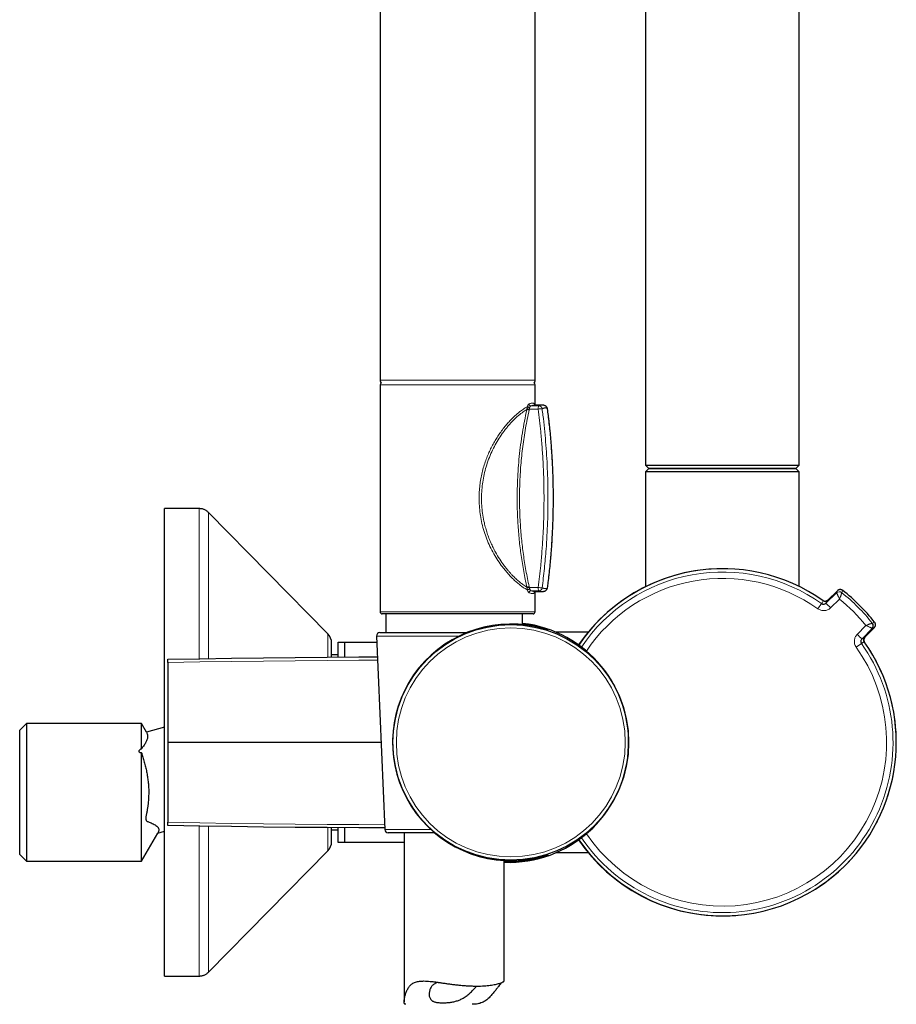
# Model space of a CAD drawing. Header units: millimetres. Extents: x 8 to 2418, y 12 to 2371.
# Tile 30 of 38: x 1575 to 1706, y 962 to 1110. Entities that reach past the tile are written whole.
import ezdxf

# ---------------------------------------------------------------- set-up
doc = ezdxf.new("R2010")
doc.units = ezdxf.units.MM

msp = doc.modelspace()

# ---------------------------------------------------------------- linework, layer by layer
at = {"color": 7, "linetype": 'Continuous', "lineweight": 30}
for p, q in [((1668.85, 1161.86), (1668.85, 1042.86)), ((1691.85, 1042.86), (1691.85, 1155.01)), ((1629.12, 1117.34), (1629.12, 1055.6)), ((1652.32, 1055.6), (1652.32, 1113.1)), ((1629.12, 1054.9), (1629.12, 1020.9)), ((1652.32, 1051.87), (1652.32, 1054.9)), ((1652.22, 1051.87), (1652.21, 1051.87)), ((1653.36, 1051.87), (1652.22, 1051.87)), ((1668.85, 1042.86), (1669.35, 1042.36)), ((1668.85, 1042.86), (1691.85, 1042.86)), ((1691.35, 1042.36), (1691.85, 1042.86)), ((1669.35, 1042.36), (1668.85, 1041.86)), ((1668.85, 1041.86), (1668.85, 1024.68)), ((1673.84, 1041.86), (1668.85, 1041.86)), ((1691.35, 1042.36), (1669.35, 1042.36)), ((1669.35, 1042.36), (1674.13, 1042.36)), ((1691.85, 1041.86), (1673.84, 1041.86)), ((1674.13, 1042.36), (1691.35, 1042.36)), ((1691.85, 1041.86), (1691.35, 1042.36)), ((1691.85, 1024.69), (1691.85, 1041.86)), ((1602.02, 1036.36), (1596.85, 1036.36)), ((1596.85, 1001.36), (1596.85, 1036.36)), ((1621.28, 1017.61), (1603.44, 1035.76)), ((1652.21, 1023.94), (1653.36, 1023.94)), ((1652.32, 1020.9), (1652.32, 1023.94)), ((1697.58, 1024.07), (1696.07, 1022.61)), ((1651.64, 1020.6), (1629.42, 1020.6)), ((1629.96, 1020.6), (1629.96, 1017.8)), ((1650.45, 1018.96), (1650.45, 1020.6)), ((1652.02, 1020.6), (1651.64, 1020.6)), ((1629.08, 1017.8), (1642.2, 1017.8)), ((1660.26, 1017.86), (1655.41, 1017.86)), ((1701.65, 1017.04), (1703.11, 1018.55)), ((1621.85, 1014.11), (1621.85, 1016.21)), ((1622.85, 1014.12), (1622.85, 1016.36)), ((1623.85, 1014.13), (1623.85, 1016.36)), ((1623.85, 1016.36), (1628.62, 1016.36)), ((1628.58, 1017.28), (1629.83, 988.28)), ((1597.35, 1013.31), (1597.35, 1001.34)), ((1622.85, 1014.46), (1621.85, 1014.46)), ((1576.15, 1004.16), (1575.15, 1003.16)), ((1575.15, 984.56), (1575.15, 1003.16)), ((1593.4, 1004.16), (1576.15, 1004.16)), ((1576.15, 1004.16), (1576.15, 983.56)), ((1594.13, 1002.89), (1593.4, 1004.16)), ((1593.4, 1000.39), (1593.4, 1004.16)), ((1596.85, 1003.61), (1594.14, 1002.88)), ((1596.85, 966.36), (1596.85, 1001.36)), ((1597.86, 1001.34), (1597.35, 1001.34)), ((1597.35, 1001.34), (1597.35, 989.38)), ((1629.27, 1001.34), (1597.86, 1001.34)), ((1593.4, 983.56), (1593.4, 999.8)), ((1595.83, 987.76), (1596.85, 988.04)), ((1621.85, 986.51), (1621.85, 988.57)), ((1621.85, 988.26), (1622.85, 988.26)), ((1622.85, 986.36), (1622.85, 988.56)), ((1623.85, 986.36), (1623.85, 988.56)), ((1593.4, 983.56), (1595.82, 987.75)), ((1637.27, 987.8), (1630.33, 987.8)), ((1632.7, 987.8), (1632.7, 962.49)), ((1603.44, 966.96), (1621.28, 985.11)), ((1632.7, 986.36), (1623.85, 986.36)), ((1575.15, 984.56), (1576.15, 983.56)), ((1576.15, 983.56), (1593.4, 983.56)), ((1647.7, 965.61), (1647.7, 983.67)), ((1655.49, 984.86), (1660.26, 984.86)), ((1596.85, 966.36), (1602.02, 966.36))]:
    msp.add_line(p, q, dxfattribs=at)
at = {"color": 252, "linetype": 'Continuous', "lineweight": 0}
for p, q in [((1629.12, 1055.6), (1652.32, 1055.6)), ((1651.93, 1054.9), (1629.12, 1054.9)), ((1652.32, 1054.9), (1651.93, 1054.9)), ((1651.7, 1051.75), (1652.88, 1051.75)), ((1651.45, 1051.25), (1651.43, 1051.13)), ((1652.77, 1051.25), (1651.45, 1051.25)), ((1654.17, 1051.32), (1654.18, 1051.32)), ((1651.43, 1024.67), (1651.45, 1024.56)), ((1651.45, 1024.56), (1652.77, 1024.56)), ((1652.88, 1024.06), (1651.7, 1024.06)), ((1654.18, 1024.49), (1654.17, 1024.49)), ((1695.84, 1022.19), (1697.44, 1023.73)), ((1697.44, 1023.73), (1697.58, 1024.07)), ((1697.44, 1023.73), (1697.44, 1023.73)), ((1698.23, 1023.77), (1698.23, 1023.77)), ((1694.64, 1021.35), (1695.2, 1022.14)), ((1697.9, 1022.8), (1696.56, 1021.5)), ((1629.12, 1020.9), (1651.93, 1020.9)), ((1651.93, 1020.9), (1652.32, 1020.9)), ((1702.8, 1019.19), (1702.8, 1019.19)), ((1621.28, 1014.11), (1621.28, 1017.61)), ((1700.53, 1017.52), (1701.83, 1018.87)), ((1702.77, 1018.4), (1701.22, 1016.8)), ((1703.11, 1018.55), (1702.77, 1018.4)), ((1702.77, 1018.4), (1702.77, 1018.4)), ((1641, 1017.28), (1628.58, 1017.28)), ((1700.39, 1015.61), (1701.17, 1016.16)), ((1621.28, 985.11), (1621.28, 988.58)), ((1629.83, 988.28), (1636.72, 988.28))]:
    msp.add_line(p, q, dxfattribs=at)
at = {"color": 252, "linetype": 'Continuous', "lineweight": 0, "flags": 128}
for points in [[(1698.37, 1024.11), (1698.37, 1024.1), (1698.35, 1024.06), (1698.28, 1023.9), (1698.23, 1023.77)], [(1702.8, 1019.19), (1702.81, 1019.19), (1702.85, 1019.21), (1703.01, 1019.28), (1703.15, 1019.34)], [(1702.8, 1019.19), (1702.86, 1019.1), (1702.9, 1019.01)], [(1628.73, 1013.66), (1625.94, 1013.65), (1621.17, 1013.62), (1616.41, 1013.58), (1611.65, 1013.53), (1606.88, 1013.47), (1602.12, 1013.39), (1597.35, 1013.31)], [(1597.35, 989.38), (1602.12, 989.29), (1606.88, 989.22), (1611.65, 989.15), (1616.41, 989.1), (1621.17, 989.06), (1625.94, 989.03), (1629.8, 989.02)]]:
    msp.add_lwpolyline(points, dxfattribs=at)
at = {"color": 7, "linetype": 'Continuous', "lineweight": 30, "flags": 128}
for points in [[(1597.35, 1013.79), (1602.12, 1013.88), (1606.88, 1013.95), (1611.64, 1014.01), (1616.41, 1014.07), (1621.17, 1014.11), (1625.94, 1014.14), (1628.71, 1014.15)], [(1629.82, 988.53), (1625.94, 988.55), (1621.17, 988.58), (1616.41, 988.62), (1611.64, 988.67), (1606.88, 988.73), (1602.12, 988.81), (1597.35, 988.89)]]:
    msp.add_lwpolyline(points, dxfattribs=at)
at = {"color": 7, "linetype": 'Continuous', "lineweight": 30}
msp.add_circle((1648.68, 1001.34), 17.64, dxfattribs=at)
at = {"color": 252, "linetype": 'Continuous', "lineweight": 0}
msp.add_circle((1648.68, 1001.34), 17.14, dxfattribs=at)
at = {"color": 7, "linetype": 'Continuous', "lineweight": 30}
for centre, radius, start, end in [((1629.62, 1055.6), 0.5, 180, 235.4581), ((1629.42, 1054.9), 0.3, 106.1616, 180), ((1651.82, 1055.6), 0.5, 304.5419, 0), ((1652.02, 1054.9), 0.3, 0, 73.8384), ((1653.68, 1051.25), 0.5, 7.4985, 46.4974), ((1680.35, 1001.36), 26, 88.1769, 145.8993), ((1680.39, 1001.36), 26, 54.6512, 145.9525), ((1653.68, 1024.56), 0.5, 313.5449, 352.5017), ((1680.39, 1001.36), 29, 38.3153, 51.6847), ((1629.42, 1020.9), 0.3, 180, 270), ((1652.02, 1020.9), 0.3, 270, 0), ((1648.69, 1001.35), 17.72, 73.6351, 275.6607), ((1648.36, 1001.34), 17.96, 267.9063, 83.3178), ((1702.33, 1018.82), 0.6, 316.0023, 18.8908), ((1619.85, 1016.21), 2, 0, 44.5042), ((1629.08, 1017.3), 0.5, 90, 182.4813), ((1680.39, 1001.36), 26, 315, 35.3488), ((1630.33, 988.3), 0.5, 182.4813, 270), ((1619.85, 986.51), 2, 315.4958, 0), ((1680.35, 1001.36), 26, 214.1628, 270), ((1680.39, 1001.36), 26, 214.1095, 315), ((1680.35, 1001.36), 26, 270, 275.1082)]:
    msp.add_arc(centre, radius, start, end, dxfattribs=at)
at = {"color": 252, "linetype": 'Continuous', "lineweight": 0}
for centre, radius, start, end in [((1651.72, 1052.05), 0.309, 182.3067, 266.224), ((1652.52, 1052.04), 0.29, 178.7703, 214.802), ((1653.53, 1051.34), 0.761, 148.1517, 186.9607), ((1652.86, 1051.23), 0.512, 9.5218, 87.361), ((1653.69, 1051.27), 0.479, 6.1471, 46.4015), ((1650.68, 1047.14), 4.19, 79.3965, 84.2089), ((1654.01, 1042.97), 8.38, 94.4523, 98.5152), ((1680.39, 1001.36), 26, 54.6512, 145.9525), ((1680.39, 1001.36), 25.51, 54.5298, 145.9996), ((1680.39, 1001.36), 24.55, 54.5298, 146.19), ((1650.68, 1028.68), 4.19, 275.7775, 280.5827), ((1651.72, 1023.75), 0.309, 93.7755, 177.6954), ((1652.52, 1023.77), 0.29, 145.3202, 181.2313), ((1654.01, 1032.84), 8.38, 261.4845, 265.5476), ((1653.53, 1024.46), 0.761, 173.0378, 211.8515), ((1652.86, 1024.57), 0.512, 272.6388, 350.4798), ((1653.69, 1024.54), 0.479, 313.6212, 353.8554), ((1697.85, 1023.3), 0.6, 51.5335, 133.9243), ((1697.85, 1023.3), 0.6, 51.4894, 133.9973), ((1680.39, 1001.36), 28.64, 38.5119, 51.4881), ((1680.39, 1001.36), 29, 38.3153, 51.6847), ((1691.73, 1017.18), 6.47, 41.826, 50.65), ((1680.39, 1001.36), 27.68, 39.238, 50.762), ((1702.33, 1018.82), 0.6, 316.0757, 38.4665), ((1696.22, 1012.7), 6.47, 39.35, 48.174), ((1680.39, 1001.36), 26, 214.1095, 35.3488), ((1680.39, 1001.36), 25.51, 214.0624, 35.4702), ((1680.39, 1001.36), 24.55, 213.872, 35.4702)]:
    msp.add_arc(centre, radius, start, end, dxfattribs=at)
for points, knots in [([(1651.18, 1024.17), (1651.06, 1024.24), (1650.81, 1024.37), (1650.38, 1024.66), (1649.92, 1025.01), (1649.43, 1025.43), (1648.93, 1025.9), (1648.42, 1026.43), (1647.92, 1027.01), (1647.35, 1027.72), (1646.74, 1028.57), (1646.11, 1029.6), (1645.55, 1030.68), (1645.07, 1031.8), (1644.67, 1032.94), (1644.35, 1034.11), (1644.12, 1035.3), (1643.98, 1036.49), (1643.92, 1037.69), (1643.95, 1038.81), (1644.04, 1039.86), (1644.18, 1040.82), (1644.37, 1041.76), (1644.62, 1042.68), (1644.91, 1043.55), (1645.23, 1044.37), (1645.56, 1045.12), (1645.92, 1045.85), (1646.31, 1046.54), (1646.73, 1047.2), (1647.18, 1047.86), (1647.66, 1048.5), (1648.17, 1049.1), (1648.64, 1049.61), (1649.05, 1050.03), (1649.42, 1050.37), (1649.78, 1050.68), (1650.21, 1051.02), (1650.7, 1051.37), (1651.02, 1051.55), (1651.18, 1051.64)], [0, 0, 0, 0, 0.022884, 0.046056, 0.070837, 0.094488, 0.118291, 0.142383, 0.166894, 0.190489, 0.224787, 0.259443, 0.294265, 0.327582, 0.361083, 0.394984, 0.428045, 0.460967, 0.493939, 0.527152, 0.553969, 0.580558, 0.60702, 0.633456, 0.659967, 0.683288, 0.70629, 0.729044, 0.751627, 0.774116, 0.796588, 0.821461, 0.845804, 0.869738, 0.887498, 0.905153, 0.922759, 0.940372, 0.97045, 1, 1, 1, 1]), ([(1651.1, 1051.3), (1651.11, 1051.34), (1651.12, 1051.4), (1651.15, 1051.52), (1651.16, 1051.59), (1651.18, 1051.64), (1651.18, 1051.64)], [0, 0, 0, 0, 0.288385, 0.584266, 0.999832, 1, 1, 1, 1]), ([(1651.18, 1051.64), (1651.19, 1051.67), (1651.21, 1051.75), (1651.25, 1051.85), (1651.29, 1051.93), (1651.35, 1052), (1651.39, 1052.03), (1651.41, 1052.04)], [0, 0, 0, 0, 0.184156, 0.373611, 0.55778, 0.747385, 1, 1, 1, 1]), ([(1651.41, 1052.04), (1651.49, 1052.07), (1651.64, 1052.13), (1651.84, 1052.17), (1652.01, 1052.17), (1652.14, 1052.13), (1652.2, 1052.07), (1652.23, 1052.04)], [0, 0, 0, 0, 0.196071, 0.393501, 0.595226, 0.798439, 1, 1, 1, 1]), ([(1651.51, 1051.49), (1651.5, 1051.44), (1651.48, 1051.36), (1651.46, 1051.28), (1651.45, 1051.25)], [0, 0, 0, 0, 0.667331, 1, 1, 1, 1]), ([(1651.7, 1051.75), (1651.67, 1051.73), (1651.62, 1051.7), (1651.55, 1051.6), (1651.53, 1051.52), (1651.52, 1051.49)], [0, 0, 0, 0, 0.379589, 0.7592385, 1, 1, 1, 1]), ([(1652.21, 1051.87), (1652.17, 1051.87), (1652.08, 1051.86), (1651.9, 1051.82), (1651.77, 1051.77), (1651.7, 1051.75)], [0, 0, 0, 0, 0.310887, 0.65454, 1, 1, 1, 1]), ([(1652.23, 1052.04), (1652.24, 1052.03), (1652.25, 1052.01), (1652.26, 1051.96), (1652.27, 1051.92), (1652.27, 1051.89)], [0, 0, 0, 0, 0.3448001, 0.6997201, 1, 1, 1, 1]), ([(1652.88, 1051.75), (1652.94, 1051.77), (1653.05, 1051.82), (1653.21, 1051.86), (1653.31, 1051.87), (1653.36, 1051.87), (1653.36, 1051.87)], [0, 0, 0, 0, 0.320615, 0.64232, 0.978819, 1, 1, 1, 1]), ([(1654.17, 1051.32), (1654.15, 1051.34), (1654.1, 1051.37), (1654.03, 1051.41), (1653.94, 1051.43), (1653.85, 1051.44), (1653.74, 1051.43), (1653.62, 1051.41), (1653.5, 1051.38), (1653.41, 1051.34), (1653.36, 1051.32)], [0, 0, 0, 0, 0.122497, 0.244995, 0.368455, 0.491915, 0.618409, 0.744904, 0.872452, 1, 1, 1, 1]), ([(1651.08, 1051.2), (1650.99, 1051.15), (1650.81, 1051.05), (1650.52, 1050.84), (1650.17, 1050.58), (1649.76, 1050.25), (1649.3, 1049.83), (1648.87, 1049.39), (1648.47, 1048.96), (1648.11, 1048.53), (1647.75, 1048.08), (1647.3, 1047.46), (1646.77, 1046.66), (1646.2, 1045.66), (1645.69, 1044.59), (1645.25, 1043.48), (1644.89, 1042.35), (1644.62, 1041.21), (1644.42, 1040.05), (1644.31, 1038.88), (1644.28, 1037.7), (1644.34, 1036.52), (1644.48, 1035.36), (1644.68, 1034.33), (1644.91, 1033.43), (1645.14, 1032.67), (1645.4, 1031.93), (1645.7, 1031.21), (1646.03, 1030.51), (1646.46, 1029.69), (1647, 1028.78), (1647.53, 1028.02), (1647.94, 1027.49), (1648.21, 1027.16), (1648.49, 1026.84), (1648.77, 1026.53), (1649.12, 1026.16), (1649.55, 1025.75), (1650.03, 1025.33), (1650.45, 1025.01), (1650.8, 1024.77), (1650.99, 1024.66), (1651.08, 1024.6)], [0, 0, 0, 0, 0.017455, 0.035084, 0.052947, 0.076487, 0.100084, 0.123873, 0.141925, 0.160217, 0.178804, 0.197737, 0.23212, 0.266537, 0.301279, 0.336617, 0.370557, 0.404282, 0.437991, 0.471875, 0.505982, 0.539614, 0.573288, 0.607188, 0.630344, 0.653295, 0.676106, 0.698846, 0.721587, 0.744403, 0.781022, 0.816684, 0.830768, 0.844781, 0.858747, 0.872692, 0.886639, 0.91266, 0.937982, 0.96277, 0.981451, 1, 1, 1, 1]), ([(1651.08, 1024.6), (1651.04, 1024.8), (1650.91, 1025.38), (1650.72, 1026.36), (1650.5, 1027.54), (1650.31, 1028.73), (1650.14, 1029.91), (1650, 1031.11), (1649.88, 1032.3), (1649.78, 1033.51), (1649.71, 1034.71), (1649.65, 1035.92), (1649.62, 1037.31), (1649.63, 1038.89), (1649.68, 1040.65), (1649.78, 1042.41), (1649.94, 1044.17), (1650.14, 1045.93), (1650.4, 1047.7), (1650.71, 1049.45), (1650.96, 1050.62), (1651.08, 1051.2)], [0, 0, 0, 0, 0.0223681, 0.0671061, 0.1118622, 0.1566093, 0.2013564, 0.2461765, 0.2909967, 0.3360391, 0.3810815, 0.4261988, 0.4713161, 0.5368137, 0.6023112, 0.66804, 0.7337687, 0.8002067, 0.8666447, 0.9333223, 1, 1, 1, 1]), ([(1651.43, 1051.13), (1651.33, 1050.68), (1651.14, 1049.77), (1650.88, 1048.41), (1650.66, 1047.03), (1650.47, 1045.65), (1650.3, 1044.26), (1650.17, 1042.86), (1650.08, 1041.45), (1650.01, 1040.03), (1649.98, 1038.6), (1649.98, 1037.18), (1650.01, 1035.75), (1650.08, 1034.39), (1650.16, 1033.11), (1650.27, 1031.9), (1650.4, 1030.69), (1650.56, 1029.48), (1650.74, 1028.27), (1650.94, 1027.07), (1651.17, 1025.87), (1651.34, 1025.07), (1651.43, 1024.67)], [0, 0, 0, 0, 0.052179, 0.104365, 0.156544, 0.208984, 0.261432, 0.313873, 0.367131, 0.420397, 0.473656, 0.527195, 0.580742, 0.634281, 0.679802, 0.725322, 0.77092, 0.816517, 0.862349, 0.90818, 0.95409, 1, 1, 1, 1]), ([(1651.08, 1051.2), (1651.08, 1051.2), (1651.09, 1051.23), (1651.1, 1051.27), (1651.1, 1051.3)], [0, 0, 0, 0, 0.000571, 1, 1, 1, 1]), ([(1652.77, 1024.56), (1652.84, 1025.1), (1652.98, 1026.2), (1653.18, 1028.02), (1653.35, 1030.04), (1653.5, 1032.25), (1653.6, 1034.46), (1653.65, 1036.69), (1653.65, 1038.92), (1653.61, 1041.16), (1653.51, 1043.4), (1653.36, 1045.65), (1653.18, 1047.7), (1652.99, 1049.57), (1652.85, 1050.69), (1652.77, 1051.25)], [0, 0, 0, 0, 0.061751, 0.123501, 0.206063, 0.288636, 0.371198, 0.454521, 0.537855, 0.621179, 0.705275, 0.789382, 0.873479, 0.936739, 1, 1, 1, 1]), ([(1653.36, 1051.32), (1653.41, 1050.99), (1653.53, 1050), (1653.72, 1048.34), (1653.9, 1046.35), (1654.05, 1044.35), (1654.15, 1042.36), (1654.22, 1040.35), (1654.25, 1038.35), (1654.24, 1036.34), (1654.19, 1034.32), (1654.1, 1032.31), (1653.98, 1030.48), (1653.85, 1028.84), (1653.71, 1027.39), (1653.55, 1025.94), (1653.43, 1024.97), (1653.36, 1024.49)], [0, 0, 0, 0, 0.03716, 0.111482, 0.185835, 0.260172, 0.33451, 0.408968, 0.483426, 0.558251, 0.633076, 0.708025, 0.782973, 0.8372, 0.891439, 0.945714, 1, 1, 1, 1]), ([(1654.17, 1024.49), (1654.21, 1024.82), (1654.34, 1025.81), (1654.52, 1027.47), (1654.71, 1029.46), (1654.85, 1031.46), (1654.96, 1033.46), (1655.03, 1035.46), (1655.05, 1037.46), (1655.04, 1039.47), (1654.99, 1041.49), (1654.9, 1043.5), (1654.78, 1045.49), (1654.61, 1047.45), (1654.41, 1049.39), (1654.25, 1050.68), (1654.17, 1051.32)], [0, 0, 0, 0, 0.03716, 0.111497, 0.185834, 0.260223, 0.334628, 0.409033, 0.483423, 0.558302, 0.633196, 0.70809, 0.782968, 0.85531, 0.927658, 1, 1, 1, 1]), ([(1602.02, 1013.87), (1602.02, 1014.16), (1602.02, 1014.94), (1602.02, 1016.17), (1602.02, 1017.55), (1602.02, 1018.9), (1602.02, 1020.21), (1602.02, 1021.48), (1602.02, 1022.71), (1602.02, 1023.89), (1602.02, 1025.02), (1602.02, 1026.12), (1602.02, 1027.18), (1602.02, 1028.19), (1602.02, 1029.16), (1602.02, 1030.07), (1602.02, 1030.91), (1602.02, 1031.7), (1602.02, 1032.43), (1602.02, 1033.1), (1602.02, 1033.71), (1602.02, 1034.26), (1602.02, 1034.76), (1602.02, 1035.19), (1602.02, 1035.55), (1602.02, 1035.85), (1602.02, 1036.08), (1602.02, 1036.24), (1602.02, 1036.34), (1602.02, 1036.35), (1602.02, 1036.36)], [0, 0, 0, 0, 0.022526, 0.059018, 0.09551, 0.132003, 0.168495, 0.204987, 0.240828, 0.276669, 0.31251, 0.34835, 0.384843, 0.421335, 0.457827, 0.49432, 0.530812, 0.566653, 0.602494, 0.638334, 0.674175, 0.710668, 0.74716, 0.783652, 0.820145, 0.856637, 0.892478, 0.928318, 0.964159, 1, 1, 1, 1]), ([(1603.44, 1035.76), (1603.44, 1035.76), (1603.44, 1035.75), (1603.44, 1035.68), (1603.44, 1035.56), (1603.44, 1035.4), (1603.44, 1035.19), (1603.44, 1034.94), (1603.44, 1034.66), (1603.44, 1034.34), (1603.44, 1033.98), (1603.44, 1033.58), (1603.44, 1033.14), (1603.44, 1032.65), (1603.44, 1032.1), (1603.44, 1031.51), (1603.44, 1030.88), (1603.44, 1030.22), (1603.44, 1029.52), (1603.44, 1028.81), (1603.44, 1028.08), (1603.44, 1027.31), (1603.44, 1026.52), (1603.44, 1025.67), (1603.44, 1024.78), (1603.44, 1023.84), (1603.44, 1022.87), (1603.44, 1021.87), (1603.44, 1020.85), (1603.44, 1019.82), (1603.44, 1018.78), (1603.44, 1017.75), (1603.44, 1016.69), (1603.44, 1015.62), (1603.44, 1014.68), (1603.44, 1014.1), (1603.44, 1013.89)], [0, 0, 0, 0, 0.030597, 0.061195, 0.091792, 0.122389, 0.152986, 0.183584, 0.212433, 0.241282, 0.270131, 0.29898, 0.327829, 0.358426, 0.389023, 0.419621, 0.450218, 0.480815, 0.511412, 0.540261, 0.569111, 0.59796, 0.626809, 0.655658, 0.686255, 0.716852, 0.747449, 0.778047, 0.808644, 0.839241, 0.86809, 0.896939, 0.925788, 0.954637, 0.983486, 1, 1, 1, 1]), ([(1651.43, 1024.67), (1651.39, 1024.66), (1651.32, 1024.65), (1651.22, 1024.63), (1651.13, 1024.61), (1651.1, 1024.61), (1651.08, 1024.61)], [0, 0, 0, 0, 0.250002, 0.500003, 0.750002, 1, 1, 1, 1]), ([(1651.1, 1024.51), (1651.1, 1024.54), (1651.09, 1024.58), (1651.08, 1024.61), (1651.08, 1024.61)], [0, 0, 0, 0, 0.9994307, 1, 1, 1, 1]), ([(1651.18, 1024.17), (1651.18, 1024.17), (1651.17, 1024.2), (1651.15, 1024.26), (1651.13, 1024.37), (1651.11, 1024.46), (1651.1, 1024.51)], [0, 0, 0, 0, 0.000168, 0.288833, 0.583782, 1, 1, 1, 1]), ([(1651.41, 1023.77), (1651.39, 1023.78), (1651.36, 1023.79), (1651.31, 1023.85), (1651.26, 1023.92), (1651.22, 1024.02), (1651.19, 1024.12), (1651.18, 1024.17)], [0, 0, 0, 0, 0.180899, 0.367108, 0.547985, 0.733982, 1, 1, 1, 1]), ([(1652.23, 1023.77), (1652.2, 1023.74), (1652.14, 1023.68), (1652.01, 1023.64), (1651.85, 1023.64), (1651.65, 1023.67), (1651.49, 1023.74), (1651.41, 1023.77)], [0, 0, 0, 0, 0.195996, 0.39335, 0.595001, 0.798139, 1, 1, 1, 1]), ([(1651.45, 1024.56), (1651.46, 1024.5), (1651.49, 1024.42), (1651.51, 1024.34), (1651.51, 1024.32)], [0, 0, 0, 0, 0.668117, 1, 1, 1, 1]), ([(1651.52, 1024.32), (1651.53, 1024.27), (1651.57, 1024.18), (1651.64, 1024.09), (1651.68, 1024.07), (1651.7, 1024.06)], [0, 0, 0, 0, 0.370362, 0.740348, 1, 1, 1, 1]), ([(1651.7, 1024.06), (1651.76, 1024.04), (1651.89, 1023.99), (1652.06, 1023.95), (1652.17, 1023.93), (1652.21, 1023.94), (1652.21, 1023.94)], [0, 0, 0, 0, 0.3200661, 0.6415996, 0.9771492, 1, 1, 1, 1]), ([(1652.27, 1023.91), (1652.27, 1023.9), (1652.26, 1023.86), (1652.25, 1023.81), (1652.24, 1023.78), (1652.23, 1023.77)], [0, 0, 0, 0, 0.146149, 0.512239, 1, 1, 1, 1]), ([(1653.36, 1023.94), (1653.31, 1023.94), (1653.22, 1023.95), (1653.06, 1023.99), (1652.94, 1024.04), (1652.88, 1024.06)], [0, 0, 0, 0, 0.3147436, 0.6567133, 1, 1, 1, 1]), ([(1653.36, 1024.49), (1653.41, 1024.47), (1653.49, 1024.44), (1653.61, 1024.4), (1653.73, 1024.38), (1653.83, 1024.37), (1653.93, 1024.37), (1654.02, 1024.4), (1654.1, 1024.43), (1654.15, 1024.47), (1654.17, 1024.49)], [0, 0, 0, 0, 0.122495, 0.244991, 0.368449, 0.491907, 0.618403, 0.744899, 0.87245, 1, 1, 1, 1]), ([(1697.9, 1022.8), (1697.9, 1022.8), (1697.87, 1022.86), (1697.82, 1022.99), (1697.73, 1023.16), (1697.66, 1023.32), (1697.59, 1023.45), (1697.54, 1023.55), (1697.5, 1023.63), (1697.47, 1023.68), (1697.45, 1023.72), (1697.44, 1023.73), (1697.44, 1023.73)], [0, 0, 0, 0, 0.004109, 0.131638, 0.263491, 0.385137, 0.510858, 0.610403, 0.712419, 0.799052, 0.887454, 1, 1, 1, 1]), ([(1698.23, 1023.77), (1698.23, 1023.76), (1698.23, 1023.76), (1698.21, 1023.72), (1698.2, 1023.66), (1698.17, 1023.58), (1698.14, 1023.48), (1698.09, 1023.34), (1698.04, 1023.18), (1697.97, 1022.99), (1697.93, 1022.87), (1697.9, 1022.8), (1697.9, 1022.8)], [0, 0, 0, 0, 0.112495, 0.199095, 0.287489, 0.387029, 0.489085, 0.610739, 0.736541, 0.86404, 0.995893, 1, 1, 1, 1]), ([(1695.2, 1022.14), (1695.25, 1022.21), (1695.34, 1022.37), (1695.4, 1022.5), (1695.43, 1022.56)], [0, 0, 0, 0, 0.494575, 1, 1, 1, 1]), ([(1696.07, 1022.61), (1696.04, 1022.55), (1695.98, 1022.42), (1695.88, 1022.26), (1695.84, 1022.19)], [0, 0, 0, 0, 0.506296, 1, 1, 1, 1]), ([(1696.56, 1021.5), (1696.49, 1021.44), (1696.34, 1021.31), (1696.1, 1021.19), (1695.85, 1021.11), (1695.6, 1021.07), (1695.34, 1021.08), (1695.1, 1021.13), (1694.86, 1021.22), (1694.71, 1021.31), (1694.64, 1021.35)], [0, 0, 0, 0, 0.133184, 0.271179, 0.390967, 0.514217, 0.633928, 0.757105, 0.876816, 1, 1, 1, 1]), ([(1702.8, 1019.19), (1702.8, 1019.19), (1702.79, 1019.19), (1702.75, 1019.18), (1702.7, 1019.16), (1702.62, 1019.14), (1702.51, 1019.1), (1702.38, 1019.06), (1702.21, 1019), (1702.03, 1018.94), (1701.9, 1018.89), (1701.83, 1018.87), (1701.83, 1018.87)], [0, 0, 0, 0, 0.112495, 0.199095, 0.287489, 0.387029, 0.489085, 0.610739, 0.736541, 0.86404, 0.995893, 1, 1, 1, 1]), ([(1653.14, 1018.57), (1653.23, 1018.54), (1653.42, 1018.48), (1653.67, 1018.41), (1653.88, 1018.33), (1654.05, 1018.27), (1654.18, 1018.23), (1654.25, 1018.2), (1654.28, 1018.18), (1654.27, 1018.18), (1654.21, 1018.2), (1654.1, 1018.23), (1653.95, 1018.27), (1653.81, 1018.31), (1653.71, 1018.34), (1653.68, 1018.35)], [0, 0, 0, 0, 0.0749, 0.156115, 0.239982, 0.323927, 0.407787, 0.487291, 0.566868, 0.646371, 0.728684, 0.81108, 0.893398, 0.970813, 1, 1, 1, 1]), ([(1700.39, 1015.61), (1700.34, 1015.68), (1700.24, 1015.84), (1700.15, 1016.1), (1700.11, 1016.36), (1700.11, 1016.61), (1700.15, 1016.87), (1700.24, 1017.1), (1700.36, 1017.33), (1700.48, 1017.46), (1700.53, 1017.52)], [0, 0, 0, 0, 0.132371, 0.269492, 0.389464, 0.512926, 0.633009, 0.756583, 0.876558, 1, 1, 1, 1]), ([(1702.77, 1018.4), (1702.76, 1018.41), (1702.76, 1018.41), (1702.72, 1018.44), (1702.66, 1018.47), (1702.59, 1018.51), (1702.49, 1018.56), (1702.36, 1018.62), (1702.2, 1018.7), (1702.02, 1018.78), (1701.9, 1018.84), (1701.83, 1018.87), (1701.83, 1018.87)], [0, 0, 0, 0, 0.1125463, 0.1991694, 0.2875804, 0.387103, 0.4891416, 0.6107463, 0.7365095, 0.8640181, 0.9958908, 1, 1, 1, 1]), ([(1701.6, 1016.4), (1701.53, 1016.37), (1701.41, 1016.3), (1701.25, 1016.21), (1701.17, 1016.16)], [0, 0, 0, 0, 0.505425, 1, 1, 1, 1]), ([(1701.22, 1016.8), (1701.3, 1016.85), (1701.45, 1016.94), (1701.58, 1017), (1701.65, 1017.04)], [0, 0, 0, 0, 0.493704, 1, 1, 1, 1]), ([(1602.02, 966.36), (1602.02, 966.37), (1602.02, 966.38), (1602.02, 966.48), (1602.02, 966.65), (1602.02, 966.89), (1602.02, 967.19), (1602.02, 967.55), (1602.02, 967.98), (1602.02, 968.46), (1602.02, 969.02), (1602.02, 969.63), (1602.02, 970.31), (1602.02, 971.06), (1602.02, 971.86), (1602.02, 972.71), (1602.02, 973.61), (1602.02, 974.56), (1602.02, 975.56), (1602.02, 976.61), (1602.02, 977.71), (1602.02, 978.87), (1602.02, 980.07), (1602.02, 981.32), (1602.02, 982.59), (1602.02, 983.89), (1602.02, 985.22), (1602.02, 986.58), (1602.02, 987.77), (1602.02, 988.53), (1602.02, 988.81)], [0, 0, 0, 0, 0.0365299, 0.0730598, 0.1095896, 0.1461195, 0.1826494, 0.2185271, 0.2544047, 0.2902824, 0.32616, 0.3626899, 0.3992198, 0.4357497, 0.4722796, 0.5088094, 0.5446871, 0.5805648, 0.6164424, 0.6523201, 0.68885, 0.7253798, 0.7619097, 0.7984396, 0.8349695, 0.8708471, 0.9067248, 0.9426025, 0.9784801, 1, 1, 1, 1]), ([(1603.44, 988.79), (1603.44, 988.59), (1603.44, 988), (1603.44, 987.04), (1603.44, 985.9), (1603.44, 984.78), (1603.44, 983.69), (1603.44, 982.62), (1603.44, 981.59), (1603.44, 980.61), (1603.44, 979.68), (1603.44, 978.77), (1603.44, 977.88), (1603.44, 977.01), (1603.44, 976.15), (1603.44, 975.31), (1603.44, 974.5), (1603.44, 973.73), (1603.44, 973), (1603.44, 972.32), (1603.44, 971.69), (1603.44, 971.1), (1603.44, 970.55), (1603.44, 970.04), (1603.44, 969.56), (1603.44, 969.11), (1603.44, 968.69), (1603.44, 968.32), (1603.44, 967.99), (1603.44, 967.7), (1603.44, 967.47), (1603.44, 967.28), (1603.44, 967.13), (1603.44, 967.03), (1603.44, 966.97), (1603.44, 966.96), (1603.44, 966.96)], [0, 0, 0, 0, 0.015555, 0.046182, 0.076809, 0.107436, 0.138063, 0.16869, 0.199318, 0.228195, 0.257072, 0.285949, 0.314826, 0.343703, 0.37433, 0.404957, 0.435585, 0.466212, 0.496839, 0.527466, 0.556343, 0.58522, 0.614097, 0.642974, 0.671852, 0.702479, 0.733106, 0.763733, 0.79436, 0.824987, 0.855614, 0.884491, 0.913369, 0.942246, 0.971123, 1, 1, 1, 1]), ([(1653.57, 984.3), (1653.59, 984.31), (1653.7, 984.34), (1653.86, 984.38), (1654.03, 984.43), (1654.16, 984.47), (1654.24, 984.49), (1654.28, 984.5), (1654.27, 984.49), (1654.22, 984.47), (1654.12, 984.43), (1653.98, 984.38), (1653.81, 984.32), (1653.59, 984.25), (1653.42, 984.2), (1653.33, 984.17)], [0, 0, 0, 0, 0.022335, 0.104858, 0.186998, 0.269213, 0.351349, 0.43645, 0.52164, 0.606742, 0.68522, 0.763765, 0.842246, 0.923135, 1, 1, 1, 1])]:
    msp.add_open_spline(points, degree=3, knots=knots, dxfattribs=at)
for points in [[(1651.18, 1051.64), (1651.19, 1051.62), (1651.23, 1051.58), (1651.31, 1051.54), (1651.41, 1051.51), (1651.48, 1051.5), (1651.52, 1051.49)], [(1651.08, 1051.2), (1651.1, 1051.2), (1651.13, 1051.19), (1651.22, 1051.18), (1651.32, 1051.16), (1651.39, 1051.14), (1651.43, 1051.13)], [(1651.52, 1024.32), (1651.48, 1024.31), (1651.41, 1024.3), (1651.31, 1024.27), (1651.23, 1024.22), (1651.19, 1024.19), (1651.18, 1024.17)]]:
    msp.add_open_spline(points, degree=3, dxfattribs=at)
at = {"color": 7, "linetype": 'Continuous', "lineweight": 30}
for points, knots in [([(1652.28, 1051.87), (1652.28, 1051.87), (1652.28, 1051.88), (1652.27, 1051.89), (1652.26, 1051.91), (1652.26, 1051.92), (1652.26, 1051.91), (1652.26, 1051.91)], [0, 0, 0, 0, 0.0224233, 0.3148632, 0.6129351, 0.9319519, 1, 1, 1, 1]), ([(1654.02, 1051.61), (1654.01, 1051.63), (1653.97, 1051.66), (1653.9, 1051.72), (1653.8, 1051.78), (1653.69, 1051.82), (1653.58, 1051.85), (1653.47, 1051.87), (1653.4, 1051.87), (1653.36, 1051.87)], [0, 0, 0, 0, 0.070436, 0.222245, 0.376227, 0.529438, 0.683755, 0.841816, 1, 1, 1, 1]), ([(1654.17, 1024.49), (1654.21, 1024.76), (1654.3, 1025.42), (1654.42, 1026.48), (1654.55, 1027.67), (1654.66, 1028.86), (1654.76, 1030.06), (1654.84, 1031.24), (1654.91, 1032.43), (1654.97, 1033.62), (1655.01, 1034.81), (1655.04, 1036.01), (1655.05, 1037.2), (1655.06, 1038.4), (1655.04, 1039.59), (1655.02, 1040.79), (1654.98, 1041.98), (1654.92, 1043.17), (1654.85, 1044.36), (1654.77, 1045.55), (1654.68, 1046.74), (1654.57, 1047.94), (1654.44, 1049.13), (1654.31, 1050.25), (1654.22, 1050.98), (1654.18, 1051.32)], [0, 0, 0, 0, 0.030162, 0.074661, 0.119152, 0.16361, 0.208015, 0.252347, 0.296586, 0.340716, 0.38518, 0.429617, 0.474015, 0.518386, 0.562737, 0.607079, 0.651422, 0.695773, 0.740139, 0.784532, 0.828961, 0.873434, 0.917954, 0.962336, 1, 1, 1, 1]), ([(1603.44, 1035.76), (1603.39, 1035.81), (1603.29, 1035.9), (1603.13, 1036.02), (1602.97, 1036.13), (1602.79, 1036.21), (1602.61, 1036.28), (1602.42, 1036.33), (1602.22, 1036.35), (1602.08, 1036.36), (1602.02, 1036.36)], [0, 0, 0, 0, 0.1295015, 0.2551844, 0.3782556, 0.5, 0.6217444, 0.7448156, 0.8704985, 1, 1, 1, 1]), ([(1652.26, 1023.9), (1652.26, 1023.9), (1652.26, 1023.89), (1652.26, 1023.9), (1652.27, 1023.92), (1652.28, 1023.93), (1652.28, 1023.94)], [0, 0, 0, 0, 0.20004, 0.532011, 0.852089, 1, 1, 1, 1]), ([(1653.36, 1023.94), (1653.4, 1023.94), (1653.47, 1023.94), (1653.59, 1023.96), (1653.7, 1023.99), (1653.81, 1024.04), (1653.91, 1024.1), (1653.98, 1024.15), (1654.02, 1024.19), (1654.02, 1024.2)], [0, 0, 0, 0, 0.162409, 0.318223, 0.484333, 0.643696, 0.798717, 0.952052, 1, 1, 1, 1]), ([(1698.37, 1024.11), (1698.34, 1024.13), (1698.29, 1024.17), (1698.2, 1024.21), (1698.1, 1024.23), (1698, 1024.24), (1697.9, 1024.23), (1697.8, 1024.21), (1697.7, 1024.16), (1697.63, 1024.12), (1697.6, 1024.08), (1697.58, 1024.07)], [0, 0, 0, 0, 0.115727, 0.234809, 0.350536, 0.469618, 0.585344, 0.704425, 0.820153, 0.939236, 1, 1, 1, 1]), ([(1695.2, 1022.14), (1695.25, 1022.11), (1695.35, 1022.05), (1695.52, 1022.04), (1695.66, 1022.07), (1695.77, 1022.12), (1695.81, 1022.16), (1695.84, 1022.19)], [0, 0, 0, 0, 0.241499, 0.483542, 0.726626, 0.860922, 1, 1, 1, 1]), ([(1695.37, 1022.61), (1695.4, 1022.59), (1695.46, 1022.55), (1695.56, 1022.52), (1695.67, 1022.5), (1695.77, 1022.5), (1695.87, 1022.52), (1695.96, 1022.55), (1696.05, 1022.6), (1696.1, 1022.65), (1696.13, 1022.67)], [0, 0, 0, 0, 0.1314269, 0.2674479, 0.3877876, 0.5116181, 0.6319661, 0.7558047, 0.8761575, 1, 1, 1, 1]), ([(1696.07, 1022.61), (1696.05, 1022.59), (1696, 1022.55), (1695.9, 1022.49), (1695.75, 1022.46), (1695.58, 1022.48), (1695.48, 1022.53), (1695.43, 1022.56)], [0, 0, 0, 0, 0.132581, 0.269877, 0.513261, 0.756632, 1, 1, 1, 1]), ([(1650.45, 1019.11), (1650.46, 1019.11), (1650.65, 1019.09), (1651.01, 1019.03), (1651.5, 1018.95), (1651.97, 1018.86), (1652.4, 1018.76), (1652.78, 1018.67), (1653.02, 1018.6), (1653.13, 1018.57), (1653.14, 1018.57)], [0, 0, 0, 0, 0.008488, 0.169727, 0.330837, 0.496858, 0.66302, 0.829039, 0.987539, 1, 1, 1, 1]), ([(1703.11, 1018.55), (1703.13, 1018.57), (1703.17, 1018.62), (1703.22, 1018.71), (1703.26, 1018.81), (1703.27, 1018.91), (1703.28, 1019.01), (1703.26, 1019.11), (1703.23, 1019.21), (1703.19, 1019.28), (1703.16, 1019.32), (1703.15, 1019.34)], [0, 0, 0, 0, 0.115732, 0.23482, 0.350553, 0.469643, 0.585375, 0.704462, 0.82019, 0.939274, 1, 1, 1, 1]), ([(1654.16, 1018.21), (1654.16, 1018.21), (1654.16, 1018.21), (1654.15, 1018.22), (1654.14, 1018.22), (1654.11, 1018.23), (1654.06, 1018.24), (1654, 1018.26), (1653.93, 1018.28), (1653.84, 1018.31), (1653.75, 1018.33), (1653.69, 1018.35), (1653.66, 1018.36)], [0, 0, 0, 0, 0.007945, 0.080789, 0.169855, 0.275115, 0.394355, 0.524146, 0.646506, 0.775419, 0.910104, 1, 1, 1, 1]), ([(1622.85, 1016.36), (1622.86, 1016.36), (1622.86, 1016.36), (1622.91, 1016.36), (1622.99, 1016.36), (1623.11, 1016.36), (1623.25, 1016.36), (1623.42, 1016.36), (1623.62, 1016.36), (1623.78, 1016.36), (1623.85, 1016.36)], [0, 0, 0, 0, 0.122618, 0.245238, 0.368878, 0.492521, 0.618996, 0.745475, 0.872735, 1, 1, 1, 1]), ([(1701.22, 1016.8), (1701.19, 1016.76), (1701.12, 1016.67), (1701.07, 1016.5), (1701.08, 1016.36), (1701.12, 1016.24), (1701.16, 1016.19), (1701.17, 1016.16)], [0, 0, 0, 0, 0.244594, 0.488401, 0.731076, 0.86554, 1, 1, 1, 1]), ([(1701.6, 1016.4), (1701.58, 1016.42), (1701.55, 1016.48), (1701.51, 1016.59), (1701.5, 1016.73), (1701.54, 1016.9), (1701.61, 1016.99), (1701.65, 1017.04)], [0, 0, 0, 0, 0.132539, 0.269791, 0.513178, 0.756583, 1, 1, 1, 1]), ([(1701.7, 1017.09), (1701.68, 1017.07), (1701.63, 1017.01), (1701.58, 1016.92), (1701.55, 1016.82), (1701.53, 1016.72), (1701.54, 1016.61), (1701.55, 1016.51), (1701.59, 1016.42), (1701.63, 1016.36), (1701.64, 1016.33)], [0, 0, 0, 0, 0.131466, 0.267527, 0.387865, 0.511693, 0.632025, 0.755848, 0.876179, 1, 1, 1, 1]), ([(1597.35, 1013.31), (1597.35, 1013.35), (1597.35, 1013.46), (1597.35, 1013.6), (1597.35, 1013.72), (1597.35, 1013.78), (1597.35, 1013.79), (1597.35, 1013.79)], [0, 0, 0, 0, 0.182761, 0.401393, 0.620033, 0.838653, 1, 1, 1, 1]), ([(1594.13, 1002.89), (1594.13, 1002.89), (1594.14, 1002.89), (1594.17, 1002.82), (1594.22, 1002.71), (1594.3, 1002.49), (1594.31, 1002.26), (1594.29, 1002.03), (1594.24, 1001.82), (1594.16, 1001.6), (1594.06, 1001.38), (1593.92, 1001.15), (1593.77, 1000.91), (1593.62, 1000.71), (1593.5, 1000.57), (1593.44, 1000.48), (1593.41, 1000.42), (1593.4, 1000.39)], [0, 0, 0, 0, 0.003157, 0.017576, 0.075271, 0.190672, 0.306477, 0.391826, 0.477324, 0.563256, 0.649322, 0.736711, 0.824204, 0.911947, 0.955812, 0.977811, 1, 1, 1, 1]), ([(1593.4, 1000.39), (1593.35, 1000.37), (1593.26, 1000.32), (1593.15, 1000.25), (1593.07, 1000.18), (1593.03, 1000.13), (1592.99, 1000.07), (1592.99, 1000.01), (1593.01, 999.95), (1593.07, 999.9), (1593.16, 999.85), (1593.28, 999.82), (1593.36, 999.81), (1593.4, 999.8)], [0, 0, 0, 0, 0.143575, 0.28821, 0.360063, 0.433166, 0.499049, 0.565634, 0.623, 0.686705, 0.791988, 0.89519, 1, 1, 1, 1]), ([(1593.4, 999.8), (1593.41, 999.75), (1593.44, 999.64), (1593.54, 999.3), (1593.71, 998.77), (1593.91, 998.04), (1594.08, 997.32), (1594.23, 996.59), (1594.34, 995.86), (1594.42, 995.12), (1594.47, 994.36), (1594.47, 993.6), (1594.44, 992.83), (1594.38, 992.16), (1594.3, 991.58), (1594.22, 991.09), (1594.14, 990.7), (1594.08, 990.42), (1594.05, 990.26), (1594.04, 990.11), (1594.03, 989.99), (1594.04, 989.88), (1594.06, 989.77), (1594.08, 989.68), (1594.12, 989.61), (1594.17, 989.55), (1594.25, 989.51), (1594.37, 989.48), (1594.57, 989.4), (1594.85, 989.29), (1595.15, 989.15), (1595.43, 988.99), (1595.63, 988.85), (1595.76, 988.73), (1595.84, 988.64), (1595.91, 988.54), (1595.95, 988.43), (1595.98, 988.32), (1595.98, 988.2), (1595.96, 988.07), (1595.92, 987.96), (1595.88, 987.86), (1595.86, 987.81), (1595.83, 987.78), (1595.83, 987.77), (1595.83, 987.76)], [0, 0, 0, 0, 0.008396, 0.016997, 0.056897, 0.096826, 0.135629, 0.174485, 0.213529, 0.252653, 0.292688, 0.332829, 0.37329, 0.413857, 0.439844, 0.465856, 0.491842, 0.501607, 0.511414, 0.518074, 0.52501, 0.532151, 0.539084, 0.54622, 0.553109, 0.560178, 0.571488, 0.582939, 0.605799, 0.650772, 0.695785, 0.740987, 0.786306, 0.808794, 0.831315, 0.85395, 0.876634, 0.899877, 0.923184, 0.946689, 0.970263, 0.983001, 0.995743, 0.999033, 1, 1, 1, 1]), ([(1597.35, 988.89), (1597.35, 988.9), (1597.35, 988.91), (1597.35, 988.99), (1597.35, 989.12), (1597.35, 989.26), (1597.35, 989.35), (1597.35, 989.38)], [0, 0, 0, 0, 0.218344, 0.436944, 0.655578, 0.87425, 1, 1, 1, 1]), ([(1623.85, 986.36), (1623.78, 986.36), (1623.63, 986.36), (1623.44, 986.36), (1623.26, 986.36), (1623.12, 986.36), (1623, 986.36), (1622.92, 986.36), (1622.86, 986.36), (1622.86, 986.36), (1622.85, 986.36)], [0, 0, 0, 0, 0.122973, 0.245942, 0.369581, 0.493217, 0.619375, 0.745529, 0.872765, 1, 1, 1, 1]), ([(1653.33, 984.17), (1653.33, 984.17), (1653.24, 984.15), (1653.03, 984.08), (1652.69, 983.99), (1652.31, 983.9), (1651.89, 983.81), (1651.44, 983.72), (1650.94, 983.64), (1650.41, 983.57), (1649.84, 983.51), (1649.24, 983.47), (1648.6, 983.45), (1648.09, 983.44), (1647.78, 983.46), (1647.7, 983.46)], [0, 0, 0, 0, 0.00428, 0.088874, 0.174384, 0.259961, 0.345474, 0.433443, 0.521483, 0.60945, 0.698823, 0.788275, 0.877642, 0.970227, 1, 1, 1, 1]), ([(1650.43, 983.72), (1650.58, 983.73), (1650.86, 983.76), (1651.26, 983.82), (1651.64, 983.88), (1652.02, 983.94), (1652.4, 984.02), (1652.76, 984.1), (1653.09, 984.18), (1653.36, 984.25), (1653.51, 984.29), (1653.57, 984.3)], [0, 0, 0, 0, 0.102426, 0.204853, 0.308132, 0.411411, 0.534528, 0.657735, 0.780848, 0.907511, 1, 1, 1, 1]), ([(1653.55, 984.3), (1653.56, 984.3), (1653.61, 984.31), (1653.7, 984.34), (1653.81, 984.37), (1653.91, 984.4), (1654, 984.42), (1654.06, 984.44), (1654.11, 984.46), (1654.14, 984.46), (1654.16, 984.47), (1654.16, 984.47), (1654.16, 984.47)], [0, 0, 0, 0, 0.012491, 0.141215, 0.271504, 0.40071, 0.52759, 0.650425, 0.752191, 0.859493, 0.94423, 1, 1, 1, 1]), ([(1602.02, 966.36), (1602.08, 966.36), (1602.22, 966.36), (1602.42, 966.39), (1602.61, 966.44), (1602.79, 966.51), (1602.97, 966.59), (1603.13, 966.69), (1603.29, 966.82), (1603.39, 966.91), (1603.44, 966.96)], [0, 0, 0, 0, 0.1295015, 0.2551844, 0.3782556, 0.5, 0.6217444, 0.7448156, 0.8704985, 1, 1, 1, 1]), ([(1632.95, 962.13), (1632.93, 962.13), (1632.87, 962.12), (1632.81, 962.15), (1632.76, 962.2), (1632.73, 962.27), (1632.71, 962.37), (1632.7, 962.49), (1632.71, 962.64), (1632.73, 962.8), (1632.76, 962.99), (1632.8, 963.21), (1632.88, 963.52), (1632.99, 963.85), (1633.12, 964.17), (1633.24, 964.41), (1633.37, 964.64), (1633.52, 964.85), (1633.7, 965.05), (1633.91, 965.21), (1634.15, 965.35), (1634.41, 965.46), (1634.69, 965.53), (1634.99, 965.58), (1635.31, 965.61), (1635.69, 965.62), (1636.12, 965.6), (1636.61, 965.56), (1637.13, 965.5), (1637.67, 965.43), (1638.22, 965.35), (1638.79, 965.27), (1639.36, 965.19), (1639.96, 965.11), (1640.58, 965.04), (1641.22, 964.97), (1641.85, 964.92), (1642.47, 964.88), (1643.06, 964.86), (1643.62, 964.85), (1644.17, 964.86), (1644.68, 964.88), (1645.16, 964.92), (1645.59, 964.97), (1646, 965.03), (1646.37, 965.1), (1646.69, 965.18), (1646.98, 965.26), (1647.22, 965.35), (1647.42, 965.43), (1647.57, 965.51), (1647.65, 965.56), (1647.69, 965.59), (1647.7, 965.61), (1647.7, 965.61), (1647.7, 965.61)], [0, 0, 0, 0, 0.011212, 0.02385, 0.036563, 0.04954, 0.062625, 0.075267, 0.087994, 0.100932, 0.11392, 0.128952, 0.143987, 0.174257, 0.189588, 0.204918, 0.220393, 0.235863, 0.251988, 0.26824, 0.284898, 0.301698, 0.317822, 0.334058, 0.350612, 0.367262, 0.388737, 0.410375, 0.432474, 0.454716, 0.476586, 0.498583, 0.520976, 0.543507, 0.567359, 0.591383, 0.615963, 0.64074, 0.66383, 0.687088, 0.710877, 0.73485, 0.757422, 0.780148, 0.803349, 0.826712, 0.849766, 0.872972, 0.896646, 0.920482, 0.944323, 0.968341, 0.980658, 0.992974, 1, 1, 1, 1]), ([(1637.78, 965.41), (1637.7, 965.39), (1637.56, 965.34), (1637.37, 965.26), (1637.2, 965.16), (1637.05, 965.05), (1636.92, 964.92), (1636.79, 964.76), (1636.67, 964.56), (1636.57, 964.33), (1636.5, 964.08), (1636.46, 963.83), (1636.45, 963.59), (1636.47, 963.35), (1636.54, 963.12), (1636.63, 962.94), (1636.73, 962.8), (1636.84, 962.7), (1636.97, 962.61), (1637.12, 962.54), (1637.29, 962.48), (1637.47, 962.43), (1637.67, 962.4), (1637.91, 962.37), (1638.18, 962.35), (1638.39, 962.35), (1638.49, 962.34)], [0, 0, 0, 0, 0.036268, 0.074083, 0.108207, 0.142562, 0.177603, 0.212862, 0.263191, 0.313925, 0.365675, 0.417715, 0.470404, 0.523449, 0.577878, 0.632943, 0.667231, 0.701741, 0.736984, 0.772497, 0.80679, 0.84133, 0.876628, 0.91218, 0.95586, 1, 1, 1, 1]), ([(1638.49, 962.34), (1638.58, 962.35), (1638.75, 962.35), (1639.02, 962.36), (1639.29, 962.38), (1639.58, 962.41), (1639.86, 962.46), (1640.14, 962.51), (1640.42, 962.58), (1640.7, 962.66), (1640.96, 962.76), (1641.21, 962.87), (1641.45, 962.99), (1641.71, 963.14), (1641.99, 963.32), (1642.27, 963.54), (1642.54, 963.77), (1642.79, 964.01), (1643.02, 964.25), (1643.23, 964.49), (1643.41, 964.69), (1643.51, 964.81), (1643.54, 964.86)], [0, 0, 0, 0, 0.043149, 0.086584, 0.130925, 0.175587, 0.21874, 0.262206, 0.306679, 0.351507, 0.39336, 0.43549, 0.478428, 0.521614, 0.581605, 0.642076, 0.7038, 0.76587, 0.828479, 0.891432, 0.955671, 1, 1, 1, 1]), ([(1647.45, 965.45), (1647.43, 965.43), (1647.37, 965.38), (1647.25, 965.27), (1647.1, 965.11), (1646.94, 964.92), (1646.76, 964.71), (1646.59, 964.49), (1646.37, 964.19), (1646.06, 963.8), (1645.73, 963.41), (1645.43, 963.11), (1645.19, 962.9), (1644.94, 962.7), (1644.67, 962.53), (1644.37, 962.38), (1644.06, 962.26), (1643.73, 962.19), (1643.38, 962.14), (1643.1, 962.12), (1642.94, 962.12), (1642.89, 962.12)], [0, 0, 0, 0, 0.033857, 0.087917, 0.14242, 0.19831, 0.254662, 0.302432, 0.350211, 0.446491, 0.543976, 0.59304, 0.642095, 0.689943, 0.738043, 0.787197, 0.836863, 0.884744, 0.933069, 0.98259, 1, 1, 1, 1])]:
    msp.add_open_spline(points, degree=3, knots=knots, dxfattribs=at)

doc.saveas('drawing.dxf')
